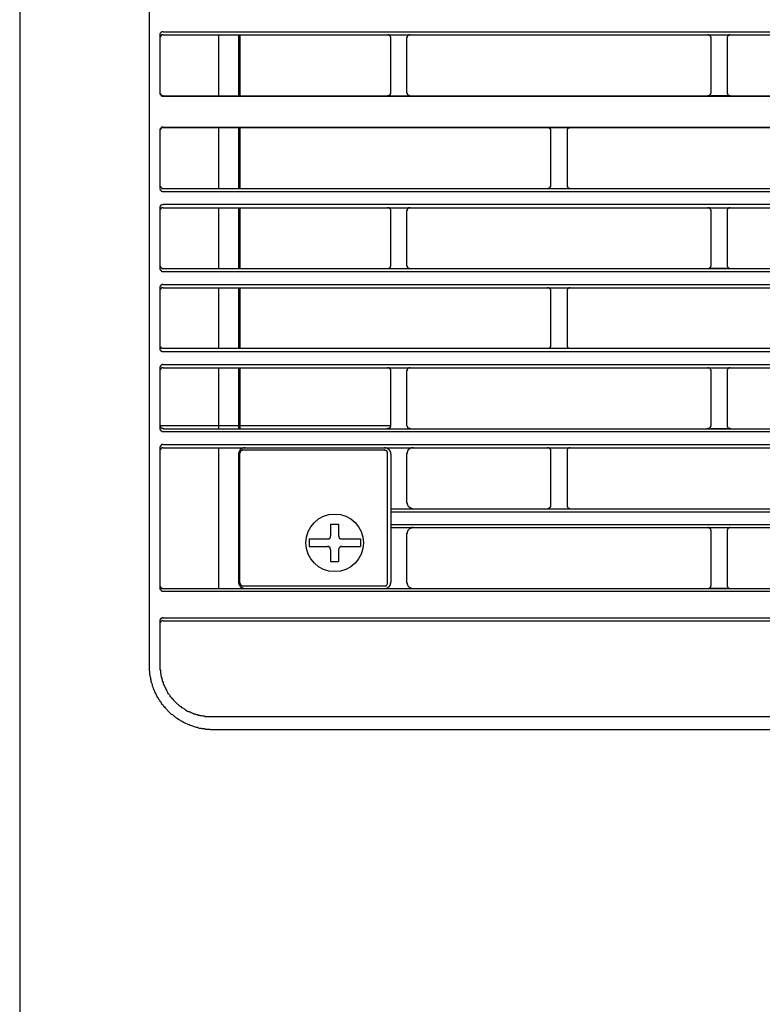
# Model space of a CAD drawing. Header units: millimetres. Extents: x 39871 to 53385, y 51832 to 57813.
# Tile 45 of 88: x 48431 to 48477, y 52623 to 52684. Entities that reach past the tile are written whole.
import ezdxf
from ezdxf import colors
from ezdxf.entities.mleader import LeaderData, LeaderLine
from ezdxf.math import Vec2, Vec3

# ---------------------------------------------------------------- set-up
doc = ezdxf.new("R2010")
doc.units = ezdxf.units.MM
doc.layers.add('AQUAREA', color=7, linetype='Continuous')
doc.layers.add('IS_KAN_OPIS', color=7, linetype='Continuous', lineweight=30)
doc.styles.add('ARIAL', font='ARIALN.TTF')

# ---------------------------------------------------------------- blocks, each defined once
blk = doc.blocks.new('SPLIT')
at = {"layer": 'AQUAREA'}
for points in [[(24287.87, -305.76), (24287.87, -306.54), (24286.4, -308.42), (24286.4, -1597.64)], [(24306.42, -362.67), (24306.42, -916.3)], [(24308.59, -818.09), (24308.59, -818.09), (24308.52, -818.09), (24308.45, -818.09), (24308.38, -818.09), (24308.38, -818.16), (24308.3, -818.16), (24308.3, -818.23), (24308.24, -818.23), (24308.17, -818.3), (24308.17, -818.37), (24308.1, -818.37), (24308.1, -818.44), (24308.1, -818.51), (24308.1, -818.58)], [(24308.1, -818.58), (24308.1, -827.61)], [(24308.59, -818.58), (24308.59, -818.58), (24308.52, -818.58), (24308.45, -818.58), (24308.38, -818.58), (24308.38, -818.65), (24308.3, -818.65), (24308.3, -818.72), (24308.24, -818.72), (24308.24, -818.79), (24308.17, -818.79), (24308.17, -818.86), (24308.1, -818.93), (24308.1, -819), (24308.1, -819.07)], [(24308.59, -818.09), (24877.69, -818.09)], [(24308.59, -818.58), (24877.69, -818.58)], [(24317.2, -818.58), (24317.2, -828.03)], [(24320.28, -818.58), (24320.28, -828.03)], [(24320.49, -818.58), (24320.49, -828.03)], [(24343.87, -819.07), (24343.87, -819.07), (24343.87, -819), (24343.87, -818.93), (24343.87, -818.86), (24343.8, -818.86), (24343.8, -818.79), (24343.73, -818.79), (24343.73, -818.72), (24343.65, -818.65), (24343.59, -818.65), (24343.59, -818.58), (24343.52, -818.58), (24343.45, -818.58), (24343.38, -818.58)], [(24343.87, -827.47), (24343.87, -819.07)], [(24346.88, -818.58), (24346.8, -818.58), (24346.74, -818.58), (24346.67, -818.58), (24346.6, -818.65), (24346.53, -818.65), (24346.53, -818.72), (24346.45, -818.72), (24346.45, -818.79), (24346.39, -818.79), (24346.39, -818.86), (24346.39, -818.93), (24346.39, -819), (24346.32, -819), (24346.32, -819.07)], [(24346.32, -819.07), (24346.32, -827.47)], [(24393.5, -819.07), (24393.5, -819.07), (24393.5, -819), (24393.43, -818.93), (24393.43, -818.86), (24393.43, -818.79), (24393.35, -818.79), (24393.35, -818.72), (24393.29, -818.72), (24393.29, -818.65), (24393.22, -818.65), (24393.15, -818.58), (24393.08, -818.58), (24393, -818.58)], [(24393.5, -818.58), (24395.95, -818.58)], [(24393.5, -827.47), (24393.5, -819.07)], [(24396.44, -818.58), (24396.44, -818.58), (24396.37, -818.58), (24396.3, -818.58), (24396.23, -818.58), (24396.23, -818.65), (24396.15, -818.65), (24396.15, -818.72), (24396.09, -818.72), (24396.09, -818.79), (24396.02, -818.79), (24396.02, -818.86), (24395.95, -818.93), (24395.95, -819), (24395.95, -819.07)], [(24395.95, -819.07), (24395.95, -827.47)], [(24308.1, -827.47), (24308.1, -827.54), (24308.1, -827.61), (24308.1, -827.68), (24308.17, -827.68), (24308.17, -827.75), (24308.17, -827.82), (24308.24, -827.82), (24308.24, -827.89), (24308.3, -827.89), (24308.38, -827.96), (24308.45, -827.96), (24308.52, -827.96), (24308.59, -827.96), (24308.59, -828.03)], [(24308.1, -827.61), (24308.1, -827.61), (24308.1, -827.68), (24308.1, -827.75), (24308.17, -827.75), (24308.17, -827.82), (24308.17, -827.89), (24308.24, -827.89), (24308.24, -827.96), (24308.3, -827.96), (24308.3, -828.03), (24308.38, -828.03), (24308.45, -828.03), (24308.45, -828.1), (24308.52, -828.1), (24308.59, -828.1)], [(24308.59, -828.03), (24877.69, -828.03)], [(24308.59, -828.1), (24877.69, -828.1)], [(24343.38, -828.03), (24343.38, -828.03), (24343.38, -827.96), (24343.45, -827.96), (24343.52, -827.96), (24343.59, -827.96), (24343.65, -827.96), (24343.65, -827.89), (24343.73, -827.89), (24343.73, -827.82), (24343.8, -827.82), (24343.8, -827.75), (24343.8, -827.68), (24343.87, -827.68), (24343.87, -827.61), (24343.87, -827.54), (24343.87, -827.47)], [(24346.32, -827.47), (24346.32, -827.54), (24346.39, -827.61), (24346.39, -827.68), (24346.39, -827.75), (24346.45, -827.75), (24346.45, -827.82), (24346.53, -827.89), (24346.6, -827.89), (24346.6, -827.96), (24346.67, -827.96), (24346.74, -827.96), (24346.8, -827.96), (24346.8, -828.03), (24346.88, -828.03)], [(24393, -828.03), (24393, -828.03), (24393, -827.96), (24393.08, -827.96), (24393.15, -827.96), (24393.22, -827.96), (24393.22, -827.89), (24393.29, -827.89), (24393.35, -827.82), (24393.35, -827.75), (24393.43, -827.75), (24393.43, -827.68), (24393.43, -827.61), (24393.5, -827.61), (24393.5, -827.54), (24393.5, -827.47)], [(24395.95, -828.03), (24393.5, -828.03)], [(24395.95, -827.47), (24395.95, -827.54), (24395.95, -827.61), (24395.95, -827.68), (24396.02, -827.68), (24396.02, -827.75), (24396.02, -827.82), (24396.09, -827.82), (24396.09, -827.89), (24396.15, -827.89), (24396.23, -827.96), (24396.3, -827.96), (24396.37, -827.96), (24396.44, -827.96), (24396.44, -828.03)], [(24308.59, -832.86), (24308.59, -832.86), (24308.52, -832.86), (24308.45, -832.86), (24308.38, -832.86), (24308.38, -832.93), (24308.3, -832.93), (24308.3, -833), (24308.24, -833), (24308.24, -833.07), (24308.17, -833.07), (24308.17, -833.14), (24308.17, -833.21), (24308.1, -833.21), (24308.1, -833.28), (24308.1, -833.35)], [(24308.59, -832.93), (24308.59, -832.93), (24308.52, -832.93), (24308.52, -833), (24308.45, -833), (24308.38, -833), (24308.3, -833), (24308.3, -833.07), (24308.24, -833.07), (24308.24, -833.14), (24308.17, -833.14), (24308.17, -833.21), (24308.17, -833.28), (24308.1, -833.28), (24308.1, -833.35), (24308.1, -833.42)], [(24308.59, -832.86), (24877.69, -832.86)], [(24308.59, -832.93), (24877.69, -832.93)], [(24317.2, -832.93), (24317.2, -842.38)], [(24320.28, -832.93), (24320.28, -842.38)], [(24320.49, -832.93), (24320.49, -842.38)], [(24368.65, -833.42), (24368.65, -833.42), (24368.65, -833.35), (24368.65, -833.28), (24368.65, -833.21), (24368.58, -833.21), (24368.58, -833.14), (24368.5, -833.14), (24368.5, -833.07), (24368.44, -833.07), (24368.44, -833), (24368.37, -833), (24368.3, -833), (24368.23, -832.93), (24368.15, -832.93)], [(24371.65, -832.93), (24371.65, -832.93), (24371.59, -832.93), (24371.52, -833), (24371.45, -833), (24371.38, -833), (24371.38, -833.07), (24371.3, -833.07), (24371.3, -833.14), (24371.24, -833.14), (24371.24, -833.21), (24371.17, -833.21), (24371.17, -833.28), (24371.17, -833.35), (24371.17, -833.42)], [(24308.1, -833.35), (24308.1, -842.31)], [(24368.65, -841.89), (24368.65, -833.42)], [(24371.17, -833.42), (24371.17, -841.89)], [(24308.1, -841.89), (24308.1, -841.89), (24308.1, -841.96), (24308.1, -842.03), (24308.17, -842.03), (24308.17, -842.1), (24308.17, -842.17), (24308.24, -842.17), (24308.24, -842.24), (24308.3, -842.24), (24308.3, -842.31), (24308.38, -842.31), (24308.38, -842.38), (24308.45, -842.38), (24308.52, -842.38), (24308.59, -842.38)], [(24368.15, -842.38), (24368.15, -842.38), (24368.23, -842.38), (24368.3, -842.38), (24368.37, -842.38), (24368.37, -842.31), (24368.44, -842.31), (24368.5, -842.31), (24368.5, -842.24), (24368.58, -842.24), (24368.58, -842.17), (24368.58, -842.1), (24368.65, -842.1), (24368.65, -842.03), (24368.65, -841.96), (24368.65, -841.89)], [(24371.17, -841.89), (24371.17, -841.89), (24371.17, -841.96), (24371.17, -842.03), (24371.17, -842.1), (24371.24, -842.1), (24371.24, -842.17), (24371.24, -842.24), (24371.3, -842.24), (24371.38, -842.31), (24371.45, -842.31), (24371.45, -842.38), (24371.52, -842.38), (24371.59, -842.38), (24371.65, -842.38)], [(24308.1, -842.38), (24308.1, -842.38), (24308.1, -842.45), (24308.1, -842.52), (24308.17, -842.52), (24308.17, -842.59), (24308.17, -842.66), (24308.24, -842.66), (24308.24, -842.73), (24308.3, -842.73), (24308.3, -842.8), (24308.38, -842.8), (24308.45, -842.87), (24308.52, -842.87), (24308.59, -842.87)], [(24308.59, -842.38), (24877.69, -842.38)], [(24308.59, -842.87), (24877.69, -842.87)], [(24308.59, -844.83), (24308.59, -844.83), (24308.59, -844.9), (24308.52, -844.9), (24308.45, -844.9), (24308.38, -844.9), (24308.3, -844.97), (24308.24, -844.97), (24308.24, -845.04), (24308.17, -845.04), (24308.17, -845.11), (24308.17, -845.18), (24308.1, -845.18), (24308.1, -845.25), (24308.1, -845.32), (24308.1, -845.39)], [(24308.59, -844.83), (24877.69, -844.83)], [(24308.1, -845.39), (24308.1, -854.77)], [(24308.59, -845.39), (24308.59, -845.39), (24308.52, -845.39), (24308.45, -845.39), (24308.38, -845.39), (24308.38, -845.46), (24308.3, -845.46), (24308.24, -845.46), (24308.24, -845.53), (24308.17, -845.53), (24308.17, -845.6), (24308.17, -845.67), (24308.1, -845.67), (24308.1, -845.74), (24308.1, -845.81), (24308.1, -845.88)], [(24308.1, -845.46), (24308.1, -854.7)], [(24308.59, -845.39), (24877.69, -845.39)], [(24317.2, -845.39), (24317.2, -854.77)], [(24320.28, -845.39), (24320.28, -854.77)], [(24320.49, -845.39), (24320.49, -854.77)], [(24343.87, -845.88), (24343.87, -845.81), (24343.87, -845.74), (24343.87, -845.67), (24343.8, -845.67), (24343.8, -845.6), (24343.8, -845.53), (24343.73, -845.53), (24343.73, -845.46), (24343.65, -845.46), (24343.59, -845.39), (24343.52, -845.39), (24343.45, -845.39), (24343.38, -845.39)], [(24343.87, -854.28), (24343.87, -845.88)], [(24346.88, -845.39), (24346.8, -845.39), (24346.74, -845.39), (24346.67, -845.39), (24346.6, -845.39), (24346.6, -845.46), (24346.53, -845.46), (24346.53, -845.53), (24346.45, -845.53), (24346.45, -845.6), (24346.39, -845.6), (24346.39, -845.67), (24346.39, -845.74), (24346.39, -845.81), (24346.32, -845.81), (24346.32, -845.88)], [(24346.32, -845.88), (24346.32, -854.28)], [(24393.5, -845.88), (24393.5, -845.81), (24393.5, -845.74), (24393.43, -845.74), (24393.43, -845.67), (24393.43, -845.6), (24393.35, -845.6), (24393.35, -845.53), (24393.29, -845.53), (24393.29, -845.46), (24393.22, -845.46), (24393.22, -845.39), (24393.15, -845.39), (24393.08, -845.39), (24393, -845.39)], [(24393.5, -845.39), (24395.95, -845.39)], [(24393.5, -854.28), (24393.5, -845.88)], [(24396.44, -845.39), (24396.44, -845.39), (24396.37, -845.39), (24396.3, -845.39), (24396.23, -845.39), (24396.23, -845.46), (24396.15, -845.46), (24396.09, -845.46), (24396.09, -845.53), (24396.02, -845.53), (24396.02, -845.6), (24396.02, -845.67), (24395.95, -845.67), (24395.95, -845.74), (24395.95, -845.81), (24395.95, -845.88)], [(24395.95, -845.88), (24395.95, -854.28)], [(24308.1, -854.28), (24308.1, -854.28), (24308.1, -854.35), (24308.1, -854.42), (24308.17, -854.49), (24308.17, -854.56), (24308.24, -854.63), (24308.3, -854.63), (24308.3, -854.7), (24308.38, -854.7), (24308.38, -854.77), (24308.45, -854.77), (24308.52, -854.77), (24308.59, -854.77)], [(24343.38, -854.77), (24343.38, -854.77), (24343.45, -854.77), (24343.52, -854.77), (24343.59, -854.77), (24343.59, -854.7), (24343.65, -854.7), (24343.73, -854.63), (24343.8, -854.56), (24343.8, -854.49), (24343.87, -854.49), (24343.87, -854.42), (24343.87, -854.35), (24343.87, -854.28)], [(24346.32, -854.28), (24346.32, -854.28), (24346.32, -854.35), (24346.39, -854.35), (24346.39, -854.42), (24346.39, -854.49), (24346.39, -854.56), (24346.45, -854.56), (24346.45, -854.63), (24346.53, -854.63), (24346.53, -854.7), (24346.6, -854.7), (24346.6, -854.77), (24346.67, -854.77), (24346.74, -854.77), (24346.8, -854.77), (24346.88, -854.77)], [(24393, -854.77), (24393, -854.77), (24393.08, -854.77), (24393.15, -854.77), (24393.22, -854.77), (24393.22, -854.7), (24393.29, -854.7), (24393.29, -854.63), (24393.35, -854.63), (24393.35, -854.56), (24393.43, -854.56), (24393.43, -854.49), (24393.43, -854.42), (24393.5, -854.35), (24393.5, -854.28)], [(24395.95, -854.28), (24395.95, -854.28), (24395.95, -854.35), (24395.95, -854.42), (24396.02, -854.49), (24396.02, -854.56), (24396.09, -854.56), (24396.09, -854.63), (24396.15, -854.63), (24396.15, -854.7), (24396.23, -854.7), (24396.23, -854.77), (24396.3, -854.77), (24396.37, -854.77), (24396.44, -854.77)], [(24308.1, -854.77), (24308.1, -854.77), (24308.1, -854.84), (24308.1, -854.91), (24308.17, -854.98), (24308.17, -855.05), (24308.24, -855.05), (24308.24, -855.12), (24308.3, -855.12), (24308.3, -855.19), (24308.38, -855.19), (24308.38, -855.26), (24308.45, -855.26), (24308.52, -855.26), (24308.59, -855.26)], [(24308.59, -854.77), (24877.69, -854.77)], [(24308.59, -855.26), (24877.69, -855.26)], [(24395.95, -854.77), (24393.5, -854.77)], [(24308.59, -857.29), (24308.59, -857.29), (24308.52, -857.29), (24308.45, -857.29), (24308.38, -857.29), (24308.38, -857.36), (24308.3, -857.36), (24308.24, -857.36), (24308.24, -857.43), (24308.17, -857.43), (24308.17, -857.5), (24308.17, -857.57), (24308.1, -857.57), (24308.1, -857.64), (24308.1, -857.71), (24308.1, -857.78)], [(24308.59, -857.29), (24877.69, -857.29)], [(24308.1, -857.78), (24308.1, -867.16)], [(24308.59, -857.78), (24308.59, -857.78), (24308.52, -857.78), (24308.45, -857.78), (24308.38, -857.78), (24308.38, -857.85), (24308.3, -857.85), (24308.24, -857.92), (24308.17, -857.92), (24308.17, -857.99), (24308.17, -858.06), (24308.1, -858.06), (24308.1, -858.13), (24308.1, -858.2), (24308.1, -858.27)], [(24308.1, -857.85), (24308.1, -867.09)], [(24308.59, -857.78), (24877.69, -857.78)], [(24317.2, -857.78), (24317.2, -867.16)], [(24320.28, -857.78), (24320.28, -867.16)], [(24320.49, -857.78), (24320.49, -867.16)], [(24368.65, -858.27), (24368.65, -858.27), (24368.65, -858.2), (24368.65, -858.13), (24368.65, -858.06), (24368.58, -857.99), (24368.58, -857.92), (24368.5, -857.92), (24368.5, -857.85), (24368.44, -857.85), (24368.37, -857.85), (24368.37, -857.78), (24368.3, -857.78), (24368.23, -857.78), (24368.15, -857.78)], [(24368.65, -866.67), (24368.65, -858.27)], [(24371.65, -857.78), (24371.65, -857.78), (24371.59, -857.78), (24371.52, -857.78), (24371.45, -857.78), (24371.45, -857.85), (24371.38, -857.85), (24371.3, -857.85), (24371.3, -857.92), (24371.24, -857.92), (24371.24, -857.99), (24371.24, -858.06), (24371.17, -858.06), (24371.17, -858.13), (24371.17, -858.2), (24371.17, -858.27)], [(24371.17, -858.27), (24371.17, -866.67)], [(24308.1, -866.67), (24308.1, -866.67), (24308.1, -866.74), (24308.1, -866.81), (24308.1, -866.88), (24308.17, -866.88), (24308.17, -866.95), (24308.17, -867.02), (24308.24, -867.02), (24308.24, -867.09), (24308.3, -867.09), (24308.38, -867.09), (24308.38, -867.16), (24308.45, -867.16), (24308.52, -867.16), (24308.59, -867.16)], [(24368.15, -867.16), (24368.15, -867.16), (24368.23, -867.16), (24368.3, -867.16), (24368.37, -867.16), (24368.44, -867.09), (24368.5, -867.09), (24368.5, -867.02), (24368.58, -867.02), (24368.58, -866.95), (24368.65, -866.95), (24368.65, -866.88), (24368.65, -866.81), (24368.65, -866.74), (24368.65, -866.67)], [(24371.17, -866.67), (24371.17, -866.67), (24371.17, -866.74), (24371.17, -866.81), (24371.17, -866.88), (24371.24, -866.95), (24371.24, -867.02), (24371.3, -867.02), (24371.3, -867.09), (24371.38, -867.09), (24371.45, -867.16), (24371.52, -867.16), (24371.59, -867.16), (24371.65, -867.16)], [(24308.1, -867.16), (24308.1, -867.16), (24308.1, -867.23), (24308.1, -867.3), (24308.1, -867.37), (24308.17, -867.37), (24308.17, -867.44), (24308.17, -867.51), (24308.24, -867.51), (24308.24, -867.58), (24308.3, -867.58), (24308.38, -867.58), (24308.38, -867.65), (24308.45, -867.65), (24308.52, -867.65), (24308.59, -867.65)], [(24308.59, -867.16), (24877.69, -867.16)], [(24308.59, -867.65), (24877.69, -867.65)], [(24308.59, -869.68), (24308.59, -869.68), (24308.52, -869.68), (24308.45, -869.68), (24308.38, -869.68), (24308.38, -869.75), (24308.3, -869.75), (24308.3, -869.82), (24308.24, -869.82), (24308.17, -869.89), (24308.17, -869.96), (24308.1, -870.03), (24308.1, -870.1), (24308.1, -870.17)], [(24308.59, -869.68), (24877.69, -869.68)], [(24308.1, -870.17), (24308.1, -879.62)], [(24308.59, -870.17), (24308.59, -870.17), (24308.52, -870.17), (24308.45, -870.17), (24308.38, -870.17), (24308.38, -870.24), (24308.3, -870.24), (24308.3, -870.31), (24308.24, -870.31), (24308.24, -870.38), (24308.17, -870.38), (24308.17, -870.45), (24308.1, -870.52), (24308.1, -870.59), (24308.1, -870.66)], [(24308.1, -870.24), (24308.1, -879.48)], [(24308.59, -870.17), (24877.69, -870.17)], [(24317.2, -870.17), (24317.2, -879.62)], [(24320.28, -870.17), (24320.28, -879.62)], [(24320.49, -870.17), (24320.49, -879.62)], [(24343.87, -870.66), (24343.87, -870.66), (24343.87, -870.59), (24343.87, -870.52), (24343.87, -870.45), (24343.8, -870.45), (24343.8, -870.38), (24343.73, -870.38), (24343.73, -870.31), (24343.65, -870.24), (24343.59, -870.24), (24343.59, -870.17), (24343.52, -870.17), (24343.45, -870.17), (24343.38, -870.17)], [(24343.87, -879.06), (24343.87, -870.66)], [(24346.88, -870.17), (24346.8, -870.17), (24346.74, -870.17), (24346.67, -870.17), (24346.6, -870.24), (24346.53, -870.24), (24346.53, -870.31), (24346.45, -870.31), (24346.45, -870.38), (24346.39, -870.38), (24346.39, -870.45), (24346.39, -870.52), (24346.39, -870.59), (24346.32, -870.59), (24346.32, -870.66)], [(24346.32, -870.66), (24346.32, -879.06)], [(24393.5, -870.66), (24393.5, -870.66), (24393.5, -870.59), (24393.43, -870.52), (24393.43, -870.45), (24393.43, -870.38), (24393.35, -870.38), (24393.35, -870.31), (24393.29, -870.31), (24393.29, -870.24), (24393.22, -870.24), (24393.15, -870.17), (24393.08, -870.17), (24393, -870.17)], [(24393.5, -870.17), (24395.95, -870.17)], [(24393.5, -879.06), (24393.5, -870.66)], [(24396.44, -870.17), (24396.44, -870.17), (24396.37, -870.17), (24396.3, -870.17), (24396.23, -870.17), (24396.23, -870.24), (24396.15, -870.24), (24396.15, -870.31), (24396.09, -870.31), (24396.09, -870.38), (24396.02, -870.38), (24396.02, -870.45), (24395.95, -870.52), (24395.95, -870.59), (24395.95, -870.66)], [(24395.95, -870.66), (24395.95, -879.06)], [(24308.1, -879.06), (24308.1, -879.13), (24308.1, -879.2), (24308.1, -879.27), (24308.17, -879.27), (24308.17, -879.34), (24308.17, -879.41), (24308.24, -879.41), (24308.24, -879.48), (24308.3, -879.48), (24308.38, -879.55), (24308.45, -879.55), (24308.52, -879.55), (24308.59, -879.55), (24308.59, -879.62)], [(24308.1, -879.13), (24343.87, -879.13)], [(24308.1, -879.55), (24308.1, -879.62), (24308.1, -879.69), (24308.1, -879.76), (24308.17, -879.76), (24308.17, -879.83), (24308.17, -879.9), (24308.24, -879.9), (24308.24, -879.97), (24308.3, -879.97), (24308.38, -879.97), (24308.38, -880.04), (24308.45, -880.04), (24308.52, -880.04), (24308.59, -880.04)], [(24308.59, -879.62), (24877.69, -879.62)], [(24308.59, -880.04), (24877.69, -880.04)], [(24343.38, -879.62), (24343.38, -879.62), (24343.38, -879.55), (24343.45, -879.55), (24343.52, -879.55), (24343.59, -879.55), (24343.65, -879.55), (24343.65, -879.48), (24343.73, -879.48), (24343.73, -879.41), (24343.8, -879.41), (24343.8, -879.34), (24343.8, -879.27), (24343.87, -879.27), (24343.87, -879.2), (24343.87, -879.13), (24343.87, -879.06)], [(24346.32, -879.06), (24346.32, -879.13), (24346.39, -879.2), (24346.39, -879.27), (24346.39, -879.34), (24346.45, -879.34), (24346.45, -879.41), (24346.53, -879.48), (24346.6, -879.48), (24346.6, -879.55), (24346.67, -879.55), (24346.74, -879.55), (24346.8, -879.55), (24346.8, -879.62), (24346.88, -879.62)], [(24393, -879.62), (24393, -879.62), (24393, -879.55), (24393.08, -879.55), (24393.15, -879.55), (24393.22, -879.55), (24393.22, -879.48), (24393.29, -879.48), (24393.35, -879.41), (24393.35, -879.34), (24393.43, -879.34), (24393.43, -879.27), (24393.43, -879.2), (24393.5, -879.2), (24393.5, -879.13), (24393.5, -879.06)], [(24395.95, -879.62), (24393.5, -879.62)], [(24395.95, -879.06), (24395.95, -879.13), (24395.95, -879.2), (24395.95, -879.27), (24396.02, -879.27), (24396.02, -879.34), (24396.02, -879.41), (24396.09, -879.41), (24396.09, -879.48), (24396.15, -879.48), (24396.23, -879.55), (24396.3, -879.55), (24396.37, -879.55), (24396.44, -879.55), (24396.44, -879.62)], [(24308.59, -882.07), (24308.59, -882.07), (24308.52, -882.07), (24308.45, -882.07), (24308.38, -882.07), (24308.38, -882.14), (24308.3, -882.14), (24308.3, -882.21), (24308.24, -882.21), (24308.24, -882.28), (24308.17, -882.28), (24308.17, -882.35), (24308.17, -882.42), (24308.1, -882.42), (24308.1, -882.49), (24308.1, -882.56)], [(24308.59, -882.56), (24308.59, -882.56), (24308.52, -882.56), (24308.45, -882.56), (24308.38, -882.63), (24308.3, -882.63), (24308.3, -882.7), (24308.24, -882.7), (24308.24, -882.77), (24308.17, -882.77), (24308.17, -882.84), (24308.17, -882.91), (24308.1, -882.91), (24308.1, -882.98), (24308.1, -883.05)], [(24308.1, -882.63), (24308.1, -904.33)], [(24308.59, -882.07), (24877.69, -882.07)], [(24308.59, -882.56), (24877.69, -882.56)], [(24317.2, -882.56), (24317.2, -904.4)], [(24321.33, -882.56), (24321.25, -882.56), (24321.19, -882.56), (24321.12, -882.56), (24321.05, -882.56), (24321.05, -882.63), (24320.98, -882.63), (24320.9, -882.63), (24320.84, -882.63), (24320.84, -882.7), (24320.77, -882.7), (24320.7, -882.77), (24320.63, -882.77), (24320.63, -882.84), (24320.55, -882.84), (24320.55, -882.91), (24320.49, -882.91), (24320.49, -882.98), (24320.49, -883.05), (24320.42, -883.05), (24320.42, -883.12), (24320.42, -883.19), (24320.35, -883.19), (24320.35, -883.26), (24320.35, -883.33), (24320.35, -883.4), (24320.28, -883.4), (24320.28, -883.47), (24320.28, -883.54)], [(24320.98, -882.91), (24320.98, -882.91), (24320.9, -882.91), (24320.9, -882.98), (24320.84, -882.98), (24320.77, -882.98), (24320.7, -883.05), (24320.63, -883.05), (24320.63, -883.12), (24320.55, -883.19), (24320.55, -883.26), (24320.55, -883.33), (24320.49, -883.33), (24320.49, -883.4)], [(24320.49, -903.49), (24320.49, -883.4)], [(24320.98, -882.91), (24342.89, -882.91)], [(24343.87, -883.54), (24343.87, -883.54), (24343.87, -883.47), (24343.87, -883.4), (24343.87, -883.33), (24343.8, -883.26), (24343.8, -883.19), (24343.8, -883.12), (24343.73, -883.12), (24343.73, -883.05), (24343.73, -882.98), (24343.65, -882.98), (24343.65, -882.91), (24343.59, -882.91), (24343.59, -882.84), (24343.52, -882.84), (24343.52, -882.77), (24343.45, -882.77), (24343.45, -882.7), (24343.38, -882.7), (24343.3, -882.7), (24343.3, -882.63), (24343.24, -882.63), (24343.17, -882.63), (24343.1, -882.56), (24343.03, -882.56), (24342.95, -882.56), (24342.89, -882.56)], [(24343.38, -883.4), (24343.38, -883.4), (24343.38, -883.33), (24343.38, -883.26), (24343.3, -883.26), (24343.3, -883.19), (24343.3, -883.12), (24343.24, -883.12), (24343.24, -883.05), (24343.17, -883.05), (24343.17, -882.98), (24343.1, -882.98), (24343.03, -882.98), (24342.95, -882.98), (24342.95, -882.91), (24342.89, -882.91)], [(24343.38, -903.49), (24343.38, -883.4)], [(24347.37, -882.56), (24347.3, -882.56), (24347.23, -882.56), (24347.15, -882.56), (24347.09, -882.56), (24347.09, -882.63), (24347.02, -882.63), (24346.95, -882.63), (24346.88, -882.7), (24346.8, -882.7), (24346.74, -882.77), (24346.67, -882.77), (24346.67, -882.84), (24346.6, -882.84), (24346.6, -882.91), (24346.53, -882.91), (24346.53, -882.98), (24346.53, -883.05), (24346.45, -883.05), (24346.45, -883.12), (24346.45, -883.19), (24346.39, -883.19), (24346.39, -883.26), (24346.39, -883.33), (24346.39, -883.4), (24346.39, -883.47), (24346.32, -883.47), (24346.32, -883.54)], [(24368.65, -883.05), (24368.65, -883.05), (24368.65, -882.98), (24368.65, -882.91), (24368.65, -882.84), (24368.58, -882.84), (24368.58, -882.77), (24368.58, -882.7), (24368.5, -882.7), (24368.5, -882.63), (24368.44, -882.63), (24368.37, -882.63), (24368.37, -882.56), (24368.3, -882.56), (24368.23, -882.56), (24368.15, -882.56)], [(24368.65, -883.05), (24368.65, -883.05), (24368.65, -882.98), (24368.65, -882.91), (24368.65, -882.84), (24368.58, -882.84), (24368.58, -882.77), (24368.58, -882.7), (24368.5, -882.7), (24368.5, -882.63), (24368.44, -882.63), (24368.37, -882.63), (24368.37, -882.56), (24368.3, -882.56), (24368.23, -882.56), (24368.15, -882.56)], [(24368.65, -891.52), (24368.65, -883.05)], [(24368.65, -891.52), (24368.65, -883.05)], [(24371.65, -882.56), (24371.65, -882.56), (24371.59, -882.56), (24371.52, -882.56), (24371.45, -882.56), (24371.45, -882.63), (24371.38, -882.63), (24371.3, -882.7), (24371.24, -882.77), (24371.24, -882.84), (24371.17, -882.84), (24371.17, -882.91), (24371.17, -882.98), (24371.17, -883.05)], [(24371.65, -882.56), (24371.65, -882.56), (24371.59, -882.56), (24371.52, -882.56), (24371.45, -882.56), (24371.45, -882.63), (24371.38, -882.63), (24371.3, -882.7), (24371.24, -882.77), (24371.24, -882.84), (24371.17, -882.84), (24371.17, -882.91), (24371.17, -882.98), (24371.17, -883.05)], [(24371.17, -883.05), (24371.17, -891.52)], [(24371.17, -883.05), (24371.17, -891.52)], [(24320.28, -883.54), (24320.28, -903.42)], [(24343.87, -883.54), (24343.87, -903.42)], [(24346.32, -883.54), (24346.32, -891.03)], [(24346.32, -891.03), (24346.32, -891.03), (24346.32, -891.1), (24346.39, -891.1), (24346.39, -891.17), (24346.39, -891.24), (24346.39, -891.31), (24346.39, -891.38), (24346.45, -891.38), (24346.45, -891.45), (24346.45, -891.52), (24346.53, -891.52), (24346.53, -891.59), (24346.6, -891.66), (24346.67, -891.73), (24346.74, -891.73), (24346.74, -891.8), (24346.8, -891.8), (24346.8, -891.87), (24346.88, -891.87), (24346.95, -891.87), (24346.95, -891.94), (24347.02, -891.94), (24347.09, -891.94), (24347.15, -891.94), (24347.15, -892.01), (24347.23, -892.01), (24347.3, -892.01), (24347.37, -892.01)], [(24343.87, -892.01), (24842.41, -892.01)], [(24343.87, -892.01), (24842.41, -892.01)], [(24343.87, -892.5), (24842.41, -892.5)], [(24368.15, -892.01), (24368.15, -892.01), (24368.23, -892.01), (24368.3, -892.01), (24368.3, -891.94), (24368.37, -891.94), (24368.44, -891.94), (24368.44, -891.87), (24368.5, -891.87), (24368.5, -891.8), (24368.58, -891.8), (24368.58, -891.73), (24368.65, -891.73), (24368.65, -891.66), (24368.65, -891.59), (24368.65, -891.52)], [(24368.15, -892.01), (24368.15, -892.01), (24368.23, -892.01), (24368.3, -892.01), (24368.3, -891.94), (24368.37, -891.94), (24368.44, -891.94), (24368.44, -891.87), (24368.5, -891.87), (24368.5, -891.8), (24368.58, -891.8), (24368.58, -891.73), (24368.65, -891.73), (24368.65, -891.66), (24368.65, -891.59), (24368.65, -891.52)], [(24371.17, -891.52), (24371.17, -891.52), (24371.17, -891.59), (24371.17, -891.66), (24371.17, -891.73), (24371.24, -891.73), (24371.24, -891.8), (24371.3, -891.8), (24371.3, -891.87), (24371.38, -891.87), (24371.38, -891.94), (24371.45, -891.94), (24371.52, -891.94), (24371.52, -892.01), (24371.59, -892.01), (24371.65, -892.01)], [(24371.17, -891.52), (24371.17, -891.52), (24371.17, -891.59), (24371.17, -891.66), (24371.17, -891.73), (24371.24, -891.73), (24371.24, -891.8), (24371.3, -891.8), (24371.3, -891.87), (24371.38, -891.87), (24371.38, -891.94), (24371.45, -891.94), (24371.52, -891.94), (24371.52, -892.01), (24371.59, -892.01), (24371.65, -892.01)], [(24334.55, -894.39), (24335.75, -894.39)], [(24334.55, -894.39), (24334.55, -896.21)], [(24335.75, -894.39), (24335.75, -896.21)], [(24343.87, -894.46), (24842.41, -894.46)], [(24343.87, -894.95), (24842.41, -894.95)], [(24343.87, -894.95), (24842.41, -894.95)], [(24347.37, -894.95), (24347.3, -894.95), (24347.23, -894.95), (24347.15, -894.95), (24347.15, -895.02), (24347.09, -895.02), (24347.02, -895.02), (24346.95, -895.02), (24346.95, -895.09), (24346.88, -895.09), (24346.8, -895.09), (24346.8, -895.16), (24346.74, -895.16), (24346.67, -895.23), (24346.6, -895.3), (24346.53, -895.37), (24346.53, -895.44), (24346.45, -895.44), (24346.45, -895.51), (24346.45, -895.58), (24346.39, -895.58), (24346.39, -895.65), (24346.39, -895.72), (24346.39, -895.79), (24346.39, -895.86), (24346.32, -895.86), (24346.32, -895.93)], [(24393.5, -895.44), (24393.5, -895.44), (24393.5, -895.37), (24393.43, -895.37), (24393.43, -895.3), (24393.43, -895.23), (24393.43, -895.16), (24393.35, -895.16), (24393.35, -895.09), (24393.29, -895.09), (24393.29, -895.02), (24393.22, -895.02), (24393.15, -895.02), (24393.15, -894.95), (24393.08, -894.95), (24393, -894.95)], [(24393.5, -895.44), (24393.5, -895.44), (24393.5, -895.37), (24393.43, -895.37), (24393.43, -895.3), (24393.43, -895.23), (24393.43, -895.16), (24393.35, -895.16), (24393.35, -895.09), (24393.29, -895.09), (24393.29, -895.02), (24393.22, -895.02), (24393.15, -895.02), (24393.15, -894.95), (24393.08, -894.95), (24393, -894.95)], [(24393.5, -894.95), (24395.95, -894.95)], [(24393.5, -894.95), (24395.95, -894.95)], [(24393.5, -903.91), (24393.5, -895.44)], [(24393.5, -903.91), (24393.5, -895.44)], [(24396.44, -894.95), (24396.44, -894.95), (24396.37, -894.95), (24396.3, -894.95), (24396.3, -895.02), (24396.23, -895.02), (24396.15, -895.02), (24396.15, -895.09), (24396.09, -895.09), (24396.09, -895.16), (24396.02, -895.16), (24396.02, -895.23), (24396.02, -895.3), (24395.95, -895.3), (24395.95, -895.37), (24395.95, -895.44)], [(24396.44, -894.95), (24396.44, -894.95), (24396.37, -894.95), (24396.3, -894.95), (24396.3, -895.02), (24396.23, -895.02), (24396.15, -895.02), (24396.15, -895.09), (24396.09, -895.09), (24396.09, -895.16), (24396.02, -895.16), (24396.02, -895.23), (24396.02, -895.3), (24395.95, -895.3), (24395.95, -895.37), (24395.95, -895.44)], [(24395.95, -895.44), (24395.95, -903.91)], [(24395.95, -895.44), (24395.95, -903.91)], [(24331.2, -896.7), (24331.2, -897.89)], [(24331.2, -896.7), (24334.07, -896.7)], [(24334.07, -896.7), (24334.14, -896.7), (24334.2, -896.7), (24334.28, -896.7), (24334.28, -896.63), (24334.35, -896.63), (24334.42, -896.63), (24334.42, -896.56), (24334.49, -896.56), (24334.49, -896.49), (24334.55, -896.42), (24334.55, -896.35), (24334.55, -896.28), (24334.55, -896.21)], [(24335.75, -896.21), (24335.75, -896.21), (24335.75, -896.28), (24335.82, -896.28), (24335.82, -896.35), (24335.82, -896.42), (24335.82, -896.49), (24335.89, -896.49), (24335.89, -896.56), (24335.95, -896.56), (24335.95, -896.63), (24336.03, -896.63), (24336.1, -896.63), (24336.1, -896.7), (24336.17, -896.7), (24336.24, -896.7), (24336.3, -896.7)], [(24336.3, -896.7), (24339.18, -896.7)], [(24339.18, -896.7), (24339.18, -897.89)], [(24346.32, -895.93), (24346.32, -903.42)], [(24331.2, -897.89), (24334.07, -897.89)], [(24334.55, -898.38), (24334.55, -898.38), (24334.55, -898.31), (24334.55, -898.24), (24334.55, -898.17), (24334.49, -898.17), (24334.49, -898.1), (24334.49, -898.03), (24334.42, -898.03), (24334.42, -897.96), (24334.35, -897.96), (24334.28, -897.96), (24334.28, -897.89), (24334.2, -897.89), (24334.14, -897.89), (24334.07, -897.89)], [(24334.55, -898.38), (24334.55, -900.2)], [(24336.3, -897.89), (24336.24, -897.89), (24336.17, -897.89), (24336.1, -897.89), (24336.1, -897.96), (24336.03, -897.96), (24335.95, -897.96), (24335.95, -898.03), (24335.89, -898.03), (24335.89, -898.1), (24335.82, -898.17), (24335.82, -898.24), (24335.82, -898.31), (24335.75, -898.38)], [(24335.75, -898.38), (24335.75, -900.2)], [(24336.3, -897.89), (24339.18, -897.89)], [(24334.55, -900.2), (24335.75, -900.2)], [(24308.1, -903.91), (24308.1, -903.91), (24308.1, -903.98), (24308.1, -904.05), (24308.17, -904.05), (24308.17, -904.12), (24308.17, -904.19), (24308.24, -904.19), (24308.24, -904.26), (24308.3, -904.26), (24308.3, -904.33), (24308.38, -904.33), (24308.45, -904.33), (24308.45, -904.4), (24308.52, -904.4), (24308.59, -904.4)], [(24308.1, -904.33), (24308.1, -904.33), (24308.1, -904.4), (24308.1, -904.47), (24308.17, -904.47), (24308.17, -904.54), (24308.17, -904.61), (24308.24, -904.61), (24308.24, -904.68), (24308.3, -904.68), (24308.3, -904.75), (24308.38, -904.75), (24308.45, -904.75), (24308.45, -904.82), (24308.52, -904.82), (24308.59, -904.82)], [(24308.59, -904.4), (24877.69, -904.4)], [(24308.59, -904.82), (24877.69, -904.82)], [(24320.28, -903.42), (24320.28, -903.42), (24320.28, -903.49), (24320.28, -903.56), (24320.35, -903.56), (24320.35, -903.63), (24320.35, -903.7), (24320.35, -903.77), (24320.42, -903.77), (24320.42, -903.84), (24320.42, -903.91), (24320.49, -903.91), (24320.49, -903.98), (24320.55, -904.05), (24320.55, -904.12), (24320.63, -904.12), (24320.7, -904.19), (24320.77, -904.19), (24320.77, -904.26), (24320.84, -904.26), (24320.9, -904.33), (24320.98, -904.33), (24321.05, -904.33), (24321.12, -904.4), (24321.19, -904.4), (24321.25, -904.4), (24321.33, -904.4)], [(24320.49, -903.49), (24320.49, -903.49), (24320.49, -903.56), (24320.49, -903.63), (24320.55, -903.63), (24320.55, -903.7), (24320.55, -903.77), (24320.63, -903.77), (24320.63, -903.84), (24320.7, -903.84), (24320.7, -903.91), (24320.77, -903.91), (24320.77, -903.98), (24320.84, -903.98), (24320.9, -903.98), (24320.98, -903.98)], [(24320.98, -903.98), (24342.89, -903.98)], [(24342.89, -904.4), (24342.89, -904.4), (24342.95, -904.4), (24343.03, -904.4), (24343.1, -904.4), (24343.1, -904.33), (24343.17, -904.33), (24343.24, -904.33), (24343.3, -904.33), (24343.3, -904.26), (24343.38, -904.26), (24343.45, -904.26), (24343.45, -904.19), (24343.52, -904.19), (24343.52, -904.12), (24343.59, -904.12), (24343.59, -904.05), (24343.65, -904.05), (24343.65, -903.98), (24343.73, -903.98), (24343.73, -903.91), (24343.73, -903.84), (24343.8, -903.84), (24343.8, -903.77), (24343.8, -903.7), (24343.8, -903.63), (24343.87, -903.63), (24343.87, -903.56), (24343.87, -903.49), (24343.87, -903.42)], [(24342.89, -903.98), (24342.89, -903.98), (24342.95, -903.98), (24343.03, -903.98), (24343.1, -903.98), (24343.1, -903.91), (24343.17, -903.91), (24343.24, -903.91), (24343.24, -903.84), (24343.3, -903.77), (24343.3, -903.7), (24343.38, -903.63), (24343.38, -903.56), (24343.38, -903.49)], [(24346.32, -903.42), (24346.32, -903.42), (24346.32, -903.49), (24346.39, -903.49), (24346.39, -903.56), (24346.39, -903.63), (24346.39, -903.7), (24346.39, -903.77), (24346.45, -903.77), (24346.45, -903.84), (24346.45, -903.91), (24346.53, -903.91), (24346.53, -903.98), (24346.6, -904.05), (24346.6, -904.12), (24346.67, -904.12), (24346.74, -904.19), (24346.8, -904.19), (24346.8, -904.26), (24346.88, -904.26), (24346.95, -904.26), (24346.95, -904.33), (24347.02, -904.33), (24347.09, -904.33), (24347.15, -904.4), (24347.23, -904.4), (24347.3, -904.4), (24347.37, -904.4)], [(24393, -904.4), (24393, -904.4), (24393.08, -904.4), (24393.15, -904.4), (24393.15, -904.33), (24393.22, -904.33), (24393.29, -904.33), (24393.29, -904.26), (24393.35, -904.26), (24393.35, -904.19), (24393.43, -904.19), (24393.43, -904.12), (24393.43, -904.05), (24393.43, -903.98), (24393.5, -903.98), (24393.5, -903.91)], [(24393, -904.4), (24393, -904.4), (24393.08, -904.4), (24393.15, -904.4), (24393.15, -904.33), (24393.22, -904.33), (24393.29, -904.33), (24393.29, -904.26), (24393.35, -904.26), (24393.35, -904.19), (24393.43, -904.19), (24393.43, -904.12), (24393.43, -904.05), (24393.43, -903.98), (24393.5, -903.98), (24393.5, -903.91)], [(24395.95, -904.4), (24393.5, -904.4)], [(24395.95, -904.4), (24393.5, -904.4)], [(24395.95, -903.91), (24395.95, -903.91), (24395.95, -903.98), (24395.95, -904.05), (24396.02, -904.05), (24396.02, -904.12), (24396.02, -904.19), (24396.09, -904.19), (24396.09, -904.26), (24396.15, -904.26), (24396.15, -904.33), (24396.23, -904.33), (24396.3, -904.33), (24396.3, -904.4), (24396.37, -904.4), (24396.44, -904.4)], [(24395.95, -903.91), (24395.95, -903.91), (24395.95, -903.98), (24395.95, -904.05), (24396.02, -904.05), (24396.02, -904.12), (24396.02, -904.19), (24396.09, -904.19), (24396.09, -904.26), (24396.15, -904.26), (24396.15, -904.33), (24396.23, -904.33), (24396.3, -904.33), (24396.3, -904.4), (24396.37, -904.4), (24396.44, -904.4)], [(24308.59, -908.95), (24308.59, -908.95), (24308.52, -908.95), (24308.45, -908.95), (24308.38, -908.95), (24308.38, -909.02), (24308.3, -909.02), (24308.24, -909.02), (24308.24, -909.09), (24308.17, -909.09), (24308.17, -909.16), (24308.17, -909.23), (24308.1, -909.23), (24308.1, -909.3), (24308.1, -909.37), (24308.1, -909.44)], [(24308.59, -909.37), (24308.59, -909.37), (24308.52, -909.37), (24308.45, -909.37), (24308.38, -909.37), (24308.38, -909.44), (24308.3, -909.44), (24308.24, -909.51), (24308.17, -909.58), (24308.17, -909.65), (24308.1, -909.65), (24308.1, -909.72), (24308.1, -909.79), (24308.1, -909.86)], [(24308.1, -909.44), (24308.1, -916.3)], [(24308.59, -908.95), (24877.69, -908.95)], [(24308.59, -909.37), (24877.69, -909.37)], [(24306.42, -916.3), (24306.42, -916.51), (24306.42, -916.65), (24306.42, -916.86), (24306.42, -917.07), (24306.49, -917.21), (24306.49, -917.42), (24306.49, -917.63), (24306.55, -917.84), (24306.55, -917.98), (24306.63, -918.19), (24306.63, -918.4), (24306.7, -918.54), (24306.7, -918.75), (24306.77, -918.89), (24306.84, -919.1), (24306.9, -919.31), (24306.9, -919.45), (24306.98, -919.66), (24307.05, -919.8), (24307.12, -920.01), (24307.19, -920.15), (24307.25, -920.36), (24307.33, -920.5), (24307.47, -920.71), (24307.54, -920.85), (24307.6, -921.06), (24307.68, -921.2), (24307.82, -921.34), (24307.89, -921.55), (24308.03, -921.69), (24308.1, -921.83), (24308.24, -921.97), (24308.3, -922.18), (24308.45, -922.32), (24308.59, -922.46), (24308.65, -922.6), (24308.8, -922.74), (24308.94, -922.88), (24309.08, -923.02), (24309.22, -923.16), (24309.29, -923.3), (24309.43, -923.44), (24309.57, -923.58), (24309.7, -923.72), (24309.85, -923.86), (24310.05, -923.93), (24310.2, -924.07), (24310.34, -924.21), (24310.48, -924.28), (24310.62, -924.42), (24310.75, -924.49), (24310.97, -924.63), (24311.1, -924.7), (24311.25, -924.84), (24311.45, -924.91), (24311.6, -924.98), (24311.74, -925.12), (24311.95, -925.19), (24312.09, -925.26), (24312.3, -925.33), (24312.44, -925.4), (24312.65, -925.47), (24312.79, -925.54), (24313, -925.61), (24313.14, -925.68), (24313.35, -925.75), (24313.55, -925.82), (24313.7, -925.89), (24313.9, -925.89), (24314.05, -925.96), (24314.25, -926.03), (24314.47, -926.03), (24314.6, -926.1), (24314.82, -926.1), (24315.03, -926.1), (24315.17, -926.17), (24315.38, -926.17), (24315.59, -926.17), (24315.8, -926.17), (24315.94, -926.24), (24316.15, -926.24), (24316.35, -926.24)], [(24308.1, -916.3), (24308.1, -916.44), (24308.1, -916.58), (24308.1, -916.72), (24308.1, -916.93), (24308.17, -917.07), (24308.17, -917.21), (24308.17, -917.35), (24308.17, -917.49), (24308.24, -917.63), (24308.24, -917.84), (24308.3, -917.98), (24308.3, -918.12), (24308.38, -918.26), (24308.38, -918.4), (24308.45, -918.54), (24308.45, -918.68), (24308.52, -918.82), (24308.59, -918.96), (24308.59, -919.1), (24308.65, -919.24), (24308.73, -919.38), (24308.8, -919.52), (24308.87, -919.66), (24308.94, -919.8), (24309, -919.94), (24309.08, -920.08), (24309.15, -920.22), (24309.22, -920.36), (24309.29, -920.5), (24309.35, -920.64), (24309.43, -920.71), (24309.57, -920.85), (24309.64, -920.99), (24309.7, -921.13), (24309.85, -921.2), (24309.92, -921.34), (24309.99, -921.48), (24310.13, -921.55), (24310.2, -921.69), (24310.34, -921.83), (24310.4, -921.9), (24310.55, -922.04), (24310.62, -922.11), (24310.75, -922.25), (24310.9, -922.32), (24310.97, -922.39), (24311.1, -922.53), (24311.25, -922.6), (24311.32, -922.67), (24311.45, -922.81), (24311.6, -922.88), (24311.74, -922.95), (24311.88, -923.02), (24311.95, -923.09), (24312.09, -923.16), (24312.23, -923.3), (24312.37, -923.37), (24312.5, -923.44), (24312.65, -923.44), (24312.79, -923.51), (24312.93, -923.58), (24313.07, -923.65), (24313.2, -923.72), (24313.35, -923.79), (24313.49, -923.79), (24313.63, -923.86), (24313.77, -923.93), (24313.9, -923.93), (24314.05, -924), (24314.25, -924), (24314.4, -924.07), (24314.54, -924.07), (24314.68, -924.14), (24314.82, -924.14), (24314.95, -924.14), (24315.1, -924.21), (24315.3, -924.21), (24315.45, -924.21), (24315.59, -924.21), (24315.73, -924.21), (24315.87, -924.21), (24316, -924.21)], [(24316, -924.21), (24870.27, -924.21)], [(24316.35, -926.24), (24869.92, -926.24)]]:
    blk.add_lwpolyline(points, dxfattribs=at)
for points in [[(24849.6, -639.5), (24849.6, -502.51), (24738.55, -391.46), (24601.57, -391.46), (24464.58, -391.46), (24353.54, -502.51), (24353.54, -639.5), (24353.54, -776.48), (24464.58, -887.53), (24601.57, -887.53), (24738.55, -887.53), (24849.6, -776.48), (24849.6, -639.5)], [(24339.65, -897.3), (24339.65, -894.84), (24337.65, -892.84), (24335.18, -892.84), (24332.72, -892.84), (24330.72, -894.84), (24330.72, -897.3), (24330.72, -899.77), (24332.72, -901.77), (24335.18, -901.77), (24337.65, -901.77), (24339.65, -899.77), (24339.65, -897.3)]]:
    blk.add_open_spline(points, degree=3, knots=[0, 0, 0, 0, 1, 1, 1, 2, 2, 2, 3, 3, 3, 4, 4, 4, 4], dxfattribs=at)
blk = doc.blocks.new('_None')

msp = doc.modelspace()

# ---------------------------------------------------------------- block references
at = {"lineweight": 13, "xscale": 0.4, "yscale": 0.4, "zscale": 0.4}
msp.add_blockref('SPLIT', (38716.626, 53010.774), dxfattribs=at)

# ---------------------------------------------------------------- leaders
at = {"layer": 'IS_KAN_OPIS', "color": 212}
ml = msp.add_multileader_mtext('Standard', dxfattribs=at)
ml.set_content('\\pxql;{\\C256;Układ pompowy - \\A1;obieg ogrzewania\\Pgrzejnikowego 55/45%%DC; 35kPa; 11,3kW; 917,53kg/h\\P\\C1;Pompa  1~230V; 0,2kW}', color=212, style='ARIAL')
ml.set_leader_properties(color=212)
ml.set_arrow_properties(name='NONE')
ml.build(insert=Vec2(0, 0))
ml.multileader.update_dxf_attribs({"text_left_attachment_type": 6, "text_right_attachment_type": 6, "dogleg_length": 5, "arrow_head_size": 3})
ctx = ml.context
ctx.base_point, ctx.char_height, ctx.arrow_head_size, ctx.landing_gap_size, ctx.plane_origin = Vec3(45306.642, 52379.527), 30, 3, 1, Vec3(43632.71, 52295.388)
ctx.left_attachment, ctx.right_attachment = 6, 6
notes = []
notes.append((ctx, [(0, (1, 1, 0), (45301.642, 52379.527), (1, 0), 5, [(0, [(45125.376, 52771.048)], 0, [])])]))
ctx.mtext.insert, ctx.mtext.width, ctx.mtext.flow_direction = Vec3(45307.642, 52417.856), 8077.03979, 5
for ctx, leaders in notes:
    for number, flags, end, landing, length, lines in leaders:
        leader = LeaderData()
        leader.index, (leader.has_last_leader_line, leader.has_dogleg_vector, leader.attachment_direction) = number, flags
        leader.last_leader_point, leader.dogleg_vector, leader.dogleg_length = Vec3(end), Vec3(landing), length
        for number, points, colour, breaks in lines:
            line = LeaderLine()
            line.index, line.vertices, line.color, line.breaks = number, Vec3.list(points), colors.encode_raw_color(colour), breaks
            leader.lines.append(line)
        ctx.leaders.append(leader)

doc.saveas('drawing.dxf')
